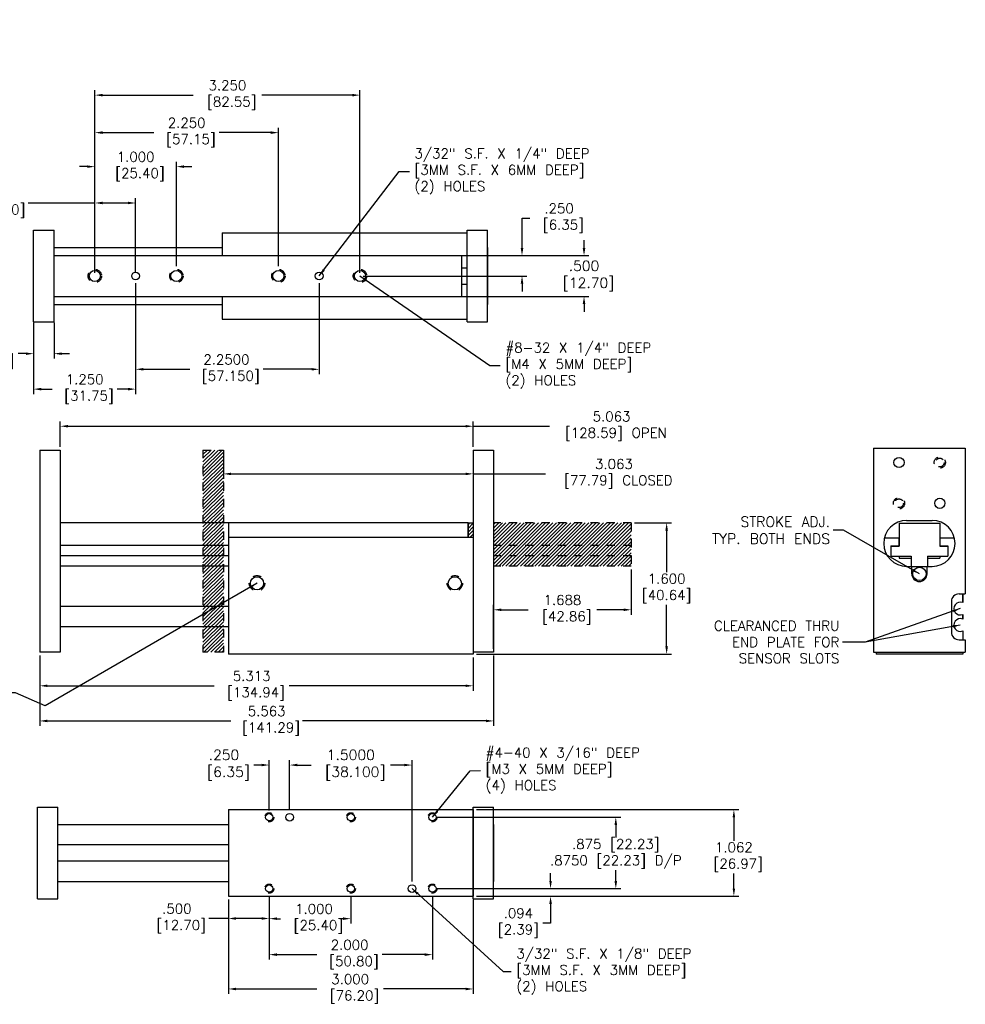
# Model space of a CAD drawing. Extents: x -3 to 49.2, y -6.5 to 12.8.
# Tile 2 of 2: x 3 to 14.6, y -6.5 to 5.6. Entities that reach past the tile are written whole.
import ezdxf

# ---------------------------------------------------------------- set-up
doc = ezdxf.new("R2010")
doc.units = 0
doc.header["$MEASUREMENT"] = 0
doc.linetypes.add('DASHED', pattern=[0.75, 0.5, -0.25])
doc.linetypes.add('DASHEDX2', pattern=[1.5, 1, -0.5])
doc.layers.get('0').update_dxf_attribs({"linetype": 'CONTINUOUS'})
doc.layers.get('DEFPOINTS').update_dxf_attribs({"linetype": 'CONTINUOUS'})
doc.styles.get("Standard").update_dxf_attribs({"font": 'txt.shx', "height": 0.12})
doc.dimstyles.new('BRITISH__M_', dxfattribs={"dimtxt": 0.125, "dimasz": 0.094, "dimexe": 0.06, "dimexo": 0.04, "dimgap": 0.04, "dimtad": 0, "dimtih": 1, "dimtoh": 1, "dimdec": 3, "dimzin": 4, "dimtxsty": 'STANDARD', "dimcen": 0.09, "dimazin": 3, "dimtfac": 1, "dimtdec": 3, "dimtofl": 0, "dimtmove": 0, "dimatfit": 3, "dimtolj": 1, "dimtzin": 4})
doc.dimstyles.get("Standard").update_dxf_attribs({"dimtxt": 0.125, "dimasz": 0.094, "dimexe": 0.094, "dimexo": 0.0625, "dimgap": 0.0625, "dimtad": 0, "dimtih": 1, "dimtoh": 1, "dimdec": 3, "dimzin": 4, "dimtxsty": 'STANDARD', "dimcen": 0.09, "dimazin": 3, "dimtfac": 1, "dimtdec": 4, "dimtofl": 0, "dimtmove": 0, "dimatfit": 3, "dimtolj": 1, "dimtzin": 4})

# ---------------------------------------------------------------- blocks, each defined once
blk = doc.blocks.new('*D1')
at = {"color": 0, "linetype": 'BYBLOCK'}
for p, q in [((4.504, 2.803), (4.504, 1.443)), ((3.254, 2.319), (3.254, 1.443)), ((3.348, 1.503), (3.479, 1.503)), ((4.41, 1.503), (4.279, 1.503))]:
    blk.add_line(p, q, dxfattribs=at)
for points in [[(3.348, 1.519), (3.348, 1.487), (3.254, 1.503)], [(4.41, 1.519), (4.41, 1.487), (4.504, 1.503)]]:
    blk.add_solid(points, dxfattribs=at)
at = {"layer": 'DEFPOINTS', "color": 0, "linetype": 'BYBLOCK'}
for p in [(4.504, 2.843), (3.254, 2.359), (3.254, 1.503)]:
    blk.add_point(p, dxfattribs=at)
at = {"color": 0, "linetype": 'BYBLOCK', "insert": (3.879, 1.503), "char_height": 0.12, "attachment_point": 5}
blk.add_mtext('\\A1;1.250\\P [31.75]', dxfattribs=at)
blk = doc.blocks.new('*D2')
at = {"color": 0, "linetype": 'BYBLOCK'}
for p, q in [((4.504, 2.803), (4.504, 1.686)), ((6.754, 2.803), (6.754, 1.686)), ((4.598, 1.746), (5.167, 1.746)), ((6.66, 1.746), (6.067, 1.746))]:
    blk.add_line(p, q, dxfattribs=at)
for points in [[(4.598, 1.762), (4.598, 1.731), (4.504, 1.746)], [(6.66, 1.762), (6.66, 1.731), (6.754, 1.746)]]:
    blk.add_solid(points, dxfattribs=at)
at = {"layer": 'DEFPOINTS', "color": 0, "linetype": 'BYBLOCK'}
for p in [(4.504, 2.843), (6.754, 2.843), (6.754, 1.746)]:
    blk.add_point(p, dxfattribs=at)
at = {"color": 0, "linetype": 'BYBLOCK', "insert": (5.617, 1.746), "char_height": 0.12, "attachment_point": 5}
blk.add_mtext('\\A1;2.2500\\P [57.150]', dxfattribs=at)
blk = doc.blocks.new('*D3')
at = {"color": 0, "linetype": 'BYBLOCK'}
for p, q in [((4.004, 3.554), (3.186, 3.554)), ((4.004, 2.699), (4.004, 3.614)), ((4.41, 3.554), (4.098, 3.554)), ((4.504, 2.699), (4.504, 3.614))]:
    blk.add_line(p, q, dxfattribs=at)
for points in [[(4.098, 3.57), (4.098, 3.539), (4.004, 3.554)], [(4.41, 3.57), (4.41, 3.539), (4.504, 3.554)]]:
    blk.add_solid(points, dxfattribs=at)
at = {"layer": 'DEFPOINTS', "color": 0, "linetype": 'BYBLOCK'}
for p in [(4.004, 3.554), (4.004, 2.659), (4.504, 2.659)]:
    blk.add_point(p, dxfattribs=at)
at = {"color": 0, "linetype": 'BYBLOCK', "insert": (2.796, 3.554), "char_height": 0.12, "attachment_point": 5}
blk.add_mtext('\\A1;.500\\P [12.70]', dxfattribs=at)
blk = doc.blocks.new('*D4')
at = {"color": 0, "linetype": 'BYBLOCK'}
for p, q in [((3.91, 4), (3.816, 4)), ((4.004, 2.781), (4.004, 4.06)), ((5.004, 2.781), (5.004, 4.06)), ((5.098, 4), (5.192, 4))]:
    blk.add_line(p, q, dxfattribs=at)
for points in [[(3.91, 4.016), (3.91, 3.984), (4.004, 4)], [(5.098, 4.016), (5.098, 3.984), (5.004, 4)]]:
    blk.add_solid(points, dxfattribs=at)
at = {"layer": 'DEFPOINTS', "color": 0, "linetype": 'BYBLOCK'}
for p in [(4.004, 4), (4.004, 2.741), (5.004, 2.741)]:
    blk.add_point(p, dxfattribs=at)
at = {"color": 0, "linetype": 'BYBLOCK', "insert": (4.504, 4), "char_height": 0.12, "attachment_point": 5}
blk.add_mtext('\\A1;1.000\\P [25.40]', dxfattribs=at)
blk = doc.blocks.new('*D5')
at = {"color": 0, "linetype": 'BYBLOCK'}
for p, q in [((4.004, 2.781), (4.004, 4.477)), ((6.254, 2.781), (6.254, 4.477)), ((4.098, 4.417), (4.729, 4.417)), ((6.16, 4.417), (5.529, 4.417))]:
    blk.add_line(p, q, dxfattribs=at)
for points in [[(4.098, 4.433), (4.098, 4.401), (4.004, 4.417)], [(6.16, 4.433), (6.16, 4.401), (6.254, 4.417)]]:
    blk.add_solid(points, dxfattribs=at)
at = {"layer": 'DEFPOINTS', "color": 0, "linetype": 'BYBLOCK'}
for p in [(4.004, 4.417), (4.004, 2.741), (6.254, 2.741)]:
    blk.add_point(p, dxfattribs=at)
at = {"color": 0, "linetype": 'BYBLOCK', "insert": (5.129, 4.417), "char_height": 0.12, "attachment_point": 5}
blk.add_mtext('\\A1;2.250\\P [57.15]', dxfattribs=at)
blk = doc.blocks.new('*D6')
at = {"color": 0, "linetype": 'BYBLOCK'}
for p, q in [((4.004, 2.699), (4.004, 4.937)), ((4.098, 4.877), (5.209, 4.877)), ((7.16, 4.877), (6.049, 4.877)), ((7.254, 2.699), (7.254, 4.937))]:
    blk.add_line(p, q, dxfattribs=at)
for points in [[(4.098, 4.892), (4.098, 4.861), (4.004, 4.877)], [(7.16, 4.892), (7.16, 4.861), (7.254, 4.877)]]:
    blk.add_solid(points, dxfattribs=at)
at = {"layer": 'DEFPOINTS', "color": 0, "linetype": 'BYBLOCK'}
for p in [(4.004, 4.877), (4.004, 2.659), (7.254, 2.659)]:
    blk.add_point(p, dxfattribs=at)
at = {"color": 0, "linetype": 'BYBLOCK', "insert": (5.629, 4.877), "char_height": 0.12, "attachment_point": 5}
blk.add_mtext('\\A1;3.250\\P [82.55]', dxfattribs=at)
blk = doc.blocks.new('*D7')
at = {"color": 0, "linetype": 'CONTINUOUS'}
for p, q in [((3.254, 2.319), (3.254, 1.877)), ((3.504, 2.319), (3.504, 1.877)), ((3.16, 1.938), (3.066, 1.938)), ((3.598, 1.938), (3.692, 1.938))]:
    blk.add_line(p, q, dxfattribs=at)
for points in [[(3.16, 1.953), (3.16, 1.922), (3.254, 1.938)], [(3.598, 1.953), (3.598, 1.922), (3.504, 1.938)]]:
    blk.add_solid(points, dxfattribs=at)
at = {"layer": 'DEFPOINTS', "color": 0, "linetype": 'CONTINUOUS'}
for p in [(3.254, 2.359), (3.504, 2.359), (3.254, 1.938)]:
    blk.add_point(p, dxfattribs=at)
at = {"color": 0, "linetype": 'CONTINUOUS', "insert": (2.698, 1.938), "char_height": 0.125, "attachment_point": 5}
blk.add_mtext('\\A1;.250\\P [6.35]', dxfattribs=at)
blk = doc.blocks.new('*D8')
at = {"color": 0, "linetype": 'BYBLOCK'}
for p, q in [((3.254, -2.202), (3.254, -2.635)), ((8.566, -2.226), (8.566, -2.635)), ((3.348, -2.575), (5.391, -2.575)), ((8.472, -2.575), (6.311, -2.575))]:
    blk.add_line(p, q, dxfattribs=at)
for points in [[(3.348, -2.559), (3.348, -2.59), (3.254, -2.575)], [(8.472, -2.559), (8.472, -2.59), (8.566, -2.575)]]:
    blk.add_solid(points, dxfattribs=at)
at = {"layer": 'DEFPOINTS', "color": 0, "linetype": 'BYBLOCK'}
for p in [(3.254, -2.162), (8.566, -2.186), (8.566, -2.575)]:
    blk.add_point(p, dxfattribs=at)
at = {"color": 0, "linetype": 'BYBLOCK', "insert": (5.851, -2.575), "char_height": 0.12, "attachment_point": 5}
blk.add_mtext('\\A1;5.313\\P [134.94]', dxfattribs=at)
blk = doc.blocks.new('*D9')
at = {"color": 0, "linetype": 'CONTINUOUS'}
for p, q in [((6.066, -5.4), (6.066, -4.784)), ((6.316, -5.397), (6.316, -4.784)), ((5.972, -4.844), (5.878, -4.844)), ((6.41, -4.844), (6.504, -4.844))]:
    blk.add_line(p, q, dxfattribs=at)
for points in [[(5.972, -4.828), (5.972, -4.859), (6.066, -4.844)], [(6.41, -4.828), (6.41, -4.859), (6.316, -4.844)]]:
    blk.add_solid(points, dxfattribs=at)
at = {"layer": 'DEFPOINTS', "color": 0, "linetype": 'CONTINUOUS'}
for p in [(6.066, -4.844), (6.066, -5.44), (6.316, -5.437)]:
    blk.add_point(p, dxfattribs=at)
at = {"color": 0, "linetype": 'CONTINUOUS', "insert": (5.511, -4.844), "char_height": 0.125, "attachment_point": 5}
blk.add_mtext('\\A1;.250\\P [6.35]', dxfattribs=at)
blk = doc.blocks.new('*D10')
at = {"color": 0, "linetype": 'CONTINUOUS'}
for p, q in [((6.316, -5.397), (6.316, -4.784)), ((7.816, -6.272), (7.816, -4.784)), ((6.41, -4.844), (6.58, -4.844)), ((7.722, -4.844), (7.552, -4.844))]:
    blk.add_line(p, q, dxfattribs=at)
for points in [[(6.41, -4.828), (6.41, -4.859), (6.316, -4.844)], [(7.722, -4.828), (7.722, -4.859), (7.816, -4.844)]]:
    blk.add_solid(points, dxfattribs=at)
at = {"layer": 'DEFPOINTS', "color": 0, "linetype": 'CONTINUOUS'}
for p in [(7.816, -4.844), (6.316, -5.437), (7.816, -6.312)]:
    blk.add_point(p, dxfattribs=at)
at = {"color": 0, "linetype": 'CONTINUOUS', "insert": (7.066, -4.844), "char_height": 0.125, "attachment_point": 5}
blk.add_mtext('\\A1;1.5000\\P [38.100]', dxfattribs=at)
blk = doc.blocks.new('*D11')
at = {"color": 0, "linetype": 'BYBLOCK'}
for p, q in [((6.066, -6.455), (6.066, -6.788)), ((7.066, -6.455), (7.066, -6.788)), ((6.16, -6.728), (6.205, -6.728)), ((6.972, -6.728), (6.932, -6.728))]:
    blk.add_line(p, q, dxfattribs=at)
for points in [[(6.16, -6.712), (6.16, -6.743), (6.066, -6.728)], [(6.972, -6.712), (6.972, -6.743), (7.066, -6.728)]]:
    blk.add_solid(points, dxfattribs=at)
at = {"layer": 'DEFPOINTS', "color": 0, "linetype": 'BYBLOCK'}
for p in [(6.066, -6.415), (7.066, -6.415), (7.066, -6.728)]:
    blk.add_point(p, dxfattribs=at)
at = {"color": 0, "linetype": 'BYBLOCK', "insert": (6.615, -6.728), "char_height": 0.12, "attachment_point": 5}
blk.add_mtext('\\A1;1.000\\P [25.40]', dxfattribs=at)
blk = doc.blocks.new('*D12')
at = {"color": 0, "linetype": 'BYBLOCK'}
for p, q in [((6.066, -6.455), (6.066, -7.229)), ((8.066, -6.455), (8.066, -7.229)), ((6.16, -7.169), (6.651, -7.169)), ((7.972, -7.169), (7.451, -7.169))]:
    blk.add_line(p, q, dxfattribs=at)
for points in [[(6.16, -7.153), (6.16, -7.185), (6.066, -7.169)], [(7.972, -7.153), (7.972, -7.185), (8.066, -7.169)]]:
    blk.add_solid(points, dxfattribs=at)
at = {"layer": 'DEFPOINTS', "color": 0, "linetype": 'BYBLOCK'}
for p in [(6.066, -6.415), (8.066, -6.415), (8.066, -7.169)]:
    blk.add_point(p, dxfattribs=at)
at = {"color": 0, "linetype": 'BYBLOCK', "insert": (7.051, -7.169), "char_height": 0.12, "attachment_point": 5}
blk.add_mtext('\\A1;2.000\\P [50.80]', dxfattribs=at)
blk = doc.blocks.new('*D13')
at = {"color": 0, "linetype": 'BYBLOCK'}
for p, q in [((5.566, -6.493), (5.566, -6.786)), ((6.066, -6.455), (6.066, -6.786)), ((5.566, -6.726), (5.324, -6.726)), ((5.972, -6.726), (5.66, -6.726))]:
    blk.add_line(p, q, dxfattribs=at)
for points in [[(5.66, -6.71), (5.66, -6.742), (5.566, -6.726)], [(5.972, -6.71), (5.972, -6.742), (6.066, -6.726)]]:
    blk.add_solid(points, dxfattribs=at)
at = {"layer": 'DEFPOINTS', "color": 0, "linetype": 'BYBLOCK'}
for p in [(5.566, -6.453), (6.066, -6.415), (5.566, -6.726)]:
    blk.add_point(p, dxfattribs=at)
at = {"color": 0, "linetype": 'BYBLOCK', "insert": (4.934, -6.726), "char_height": 0.12, "attachment_point": 5}
blk.add_mtext('\\A1;.500\\P [12.70]', dxfattribs=at)
blk = doc.blocks.new('*D14')
at = {"color": 0, "linetype": 'BYBLOCK'}
for p, q in [((5.566, -6.493), (5.566, -7.65)), ((8.566, -6.493), (8.566, -7.65)), ((5.66, -7.59), (6.648, -7.59)), ((8.472, -7.59), (7.468, -7.59))]:
    blk.add_line(p, q, dxfattribs=at)
for points in [[(5.66, -7.574), (5.66, -7.606), (5.566, -7.59)], [(8.472, -7.574), (8.472, -7.606), (8.566, -7.59)]]:
    blk.add_solid(points, dxfattribs=at)
at = {"layer": 'DEFPOINTS', "color": 0, "linetype": 'BYBLOCK'}
for p in [(5.566, -6.453), (8.566, -6.453), (8.566, -7.59)]:
    blk.add_point(p, dxfattribs=at)
at = {"color": 0, "linetype": 'BYBLOCK', "insert": (7.058, -7.59), "char_height": 0.12, "attachment_point": 5}
blk.add_mtext('\\A1;3.000\\P [76.20]', dxfattribs=at)
blk = doc.blocks.new('*D15')
at = {"color": 0, "linetype": 'BYBLOCK'}
for p, q in [((9.514, -4.968), (9.514, -4.874)), ((8.162, -5.062), (9.574, -5.062)), ((8.606, -5.155), (9.574, -5.155)), ((9.514, -5.249), (9.514, -5.484)), ((9.514, -5.484), (9.42, -5.484))]:
    blk.add_line(p, q, dxfattribs=at)
for points in [[(9.499, -4.968), (9.53, -4.968), (9.514, -5.062)], [(9.499, -5.249), (9.53, -5.249), (9.514, -5.155)]]:
    blk.add_solid(points, dxfattribs=at)
at = {"layer": 'DEFPOINTS', "color": 0, "linetype": 'BYBLOCK'}
for p in [(8.122, -5.062), (8.566, -5.155), (9.514, -5.155)]:
    blk.add_point(p, dxfattribs=at)
at = {"color": 0, "linetype": 'BYBLOCK', "insert": (9.12, -5.484), "char_height": 0.12, "attachment_point": 5}
blk.add_mtext('\\A1;.094\\P[2.39]', dxfattribs=at)
blk = doc.blocks.new('*D16')
at = {"color": 0, "linetype": 'BYBLOCK'}
for p, q in [((9.24, 3.367), (9.24, 3.732)), ((9.24, 3.732), (9.334, 3.732)), ((8.544, 3.273), (9.3, 3.273)), ((7.294, 3.023), (9.3, 3.023)), ((9.24, 2.929), (9.24, 2.835))]:
    blk.add_line(p, q, dxfattribs=at)
for points in [[(9.224, 3.367), (9.256, 3.367), (9.24, 3.273)], [(9.224, 2.929), (9.256, 2.929), (9.24, 3.023)]]:
    blk.add_solid(points, dxfattribs=at)
at = {"layer": 'DEFPOINTS', "color": 0, "linetype": 'BYBLOCK'}
for p in [(8.504, 3.273), (9.24, 3.273), (7.254, 3.023)]:
    blk.add_point(p, dxfattribs=at)
at = {"color": 0, "linetype": 'BYBLOCK', "insert": (9.694, 3.732), "char_height": 0.12, "attachment_point": 5}
blk.add_mtext('\\A1;.250\\P [6.35]', dxfattribs=at)
blk = doc.blocks.new('*D17')
at = {"color": 0, "linetype": 'CONTINUOUS'}
for p, q in [((10, 3.234), (10, 3.328)), ((8.544, 3.14), (10.06, 3.14)), ((8.544, 2.64), (10.06, 2.64)), ((10, 2.546), (10, 2.452))]:
    blk.add_line(p, q, dxfattribs=at)
for points in [[(9.984, 3.234), (10.016, 3.234), (10, 3.14)], [(9.984, 2.546), (10.016, 2.546), (10, 2.64)]]:
    blk.add_solid(points, dxfattribs=at)
at = {"layer": 'DEFPOINTS', "color": 0, "linetype": 'CONTINUOUS'}
for p in [(8.504, 3.14), (8.504, 2.64), (10, 2.64)]:
    blk.add_point(p, dxfattribs=at)
at = {"color": 0, "linetype": 'CONTINUOUS', "insert": (10, 2.89), "char_height": 0.125, "attachment_point": 5}
blk.add_mtext('\\A1;.500\\P [12.70]', dxfattribs=at)
blk = doc.blocks.new('*D18')
at = {"color": 0, "linetype": 'BYBLOCK'}
for p, q in [((8.106, -4.187), (10.374, -4.187)), ((10.314, -4.281), (10.314, -4.436)), ((10.314, -4.968), (10.314, -4.836)), ((8.106, -5.062), (10.374, -5.062))]:
    blk.add_line(p, q, dxfattribs=at)
for points in [[(10.298, -4.281), (10.33, -4.281), (10.314, -4.187)], [(10.298, -4.968), (10.33, -4.968), (10.314, -5.062)]]:
    blk.add_solid(points, dxfattribs=at)
at = {"layer": 'DEFPOINTS', "color": 0, "linetype": 'BYBLOCK'}
for p in [(8.066, -4.187), (8.066, -5.062), (10.314, -5.062)]:
    blk.add_point(p, dxfattribs=at)
at = {"color": 0, "linetype": 'BYBLOCK', "insert": (10.314, -4.636), "char_height": 0.12, "attachment_point": 5}
blk.add_mtext('\\A1;.875 [22.23]\\P.8750 [22.23] D/P', dxfattribs=at)
blk = doc.blocks.new('*D19')
at = {"color": 0, "linetype": 'BYBLOCK'}
for p, q in [((8.606, -4.093), (11.821, -4.093)), ((11.761, -4.187), (11.761, -4.476)), ((11.761, -5.061), (11.761, -4.876)), ((8.606, -5.155), (11.821, -5.155))]:
    blk.add_line(p, q, dxfattribs=at)
for points in [[(11.746, -4.187), (11.777, -4.187), (11.761, -4.093)], [(11.746, -5.061), (11.777, -5.061), (11.761, -5.155)]]:
    blk.add_solid(points, dxfattribs=at)
at = {"layer": 'DEFPOINTS', "color": 0, "linetype": 'BYBLOCK'}
for p in [(8.566, -4.093), (8.566, -5.155), (11.761, -5.155)]:
    blk.add_point(p, dxfattribs=at)
at = {"color": 0, "linetype": 'BYBLOCK', "insert": (11.761, -4.676), "char_height": 0.12, "attachment_point": 5}
blk.add_mtext('\\A1;1.062\\P [26.97]', dxfattribs=at)
blk = doc.blocks.new('*D93')
at = {"color": 0, "linetype": 'BYBLOCK'}
for p, q in [((3.254, -2.202), (3.254, -3.066)), ((8.816, -2.202), (8.816, -3.066)), ((3.348, -3.006), (5.595, -3.006)), ((8.722, -3.006), (6.475, -3.006))]:
    blk.add_line(p, q, dxfattribs=at)
for points in [[(3.348, -2.99), (3.348, -3.022), (3.254, -3.006)], [(8.722, -2.99), (8.722, -3.022), (8.816, -3.006)]]:
    blk.add_solid(points, dxfattribs=at)
at = {"layer": 'DEFPOINTS', "color": 0, "linetype": 'BYBLOCK'}
for p in [(3.254, -2.162), (8.816, -2.162), (8.816, -3.006)]:
    blk.add_point(p, dxfattribs=at)
at = {"color": 0, "linetype": 'BYBLOCK', "insert": (6.035, -3.006), "char_height": 0.12, "attachment_point": 5}
blk.add_mtext('\\A1;5.563\\P [141.29]', dxfattribs=at)
blk = doc.blocks.new('*D94')
at = {"color": 0, "linetype": 'BYBLOCK'}
for p, q in [((10.504, -1.149), (10.504, -1.703)), ((8.816, -2.122), (8.816, -1.583)), ((8.91, -1.643), (9.24, -1.643)), ((10.41, -1.643), (10.08, -1.643))]:
    blk.add_line(p, q, dxfattribs=at)
for points in [[(8.91, -1.627), (8.91, -1.658), (8.816, -1.643)], [(10.41, -1.627), (10.41, -1.658), (10.504, -1.643)]]:
    blk.add_solid(points, dxfattribs=at)
at = {"layer": 'DEFPOINTS', "color": 0, "linetype": 'BYBLOCK'}
for p in [(10.504, -1.109), (8.816, -1.643), (8.816, -2.162)]:
    blk.add_point(p, dxfattribs=at)
at = {"color": 0, "linetype": 'BYBLOCK', "insert": (9.66, -1.643), "char_height": 0.12, "attachment_point": 5}
blk.add_mtext('\\A1;1.688\\P [42.86]', dxfattribs=at)
blk = doc.blocks.new('*D95')
at = {"color": 0, "linetype": 'BYBLOCK'}
for p, q in [((10.544, -0.578), (10.997, -0.578)), ((10.937, -0.672), (10.937, -1.182)), ((10.937, -2.092), (10.937, -1.582)), ((8.606, -2.186), (10.997, -2.186))]:
    blk.add_line(p, q, dxfattribs=at)
for points in [[(10.921, -0.672), (10.953, -0.672), (10.937, -0.578)], [(10.921, -2.092), (10.953, -2.092), (10.937, -2.186)]]:
    blk.add_solid(points, dxfattribs=at)
at = {"layer": 'DEFPOINTS', "color": 0, "linetype": 'BYBLOCK'}
for p in [(10.504, -0.578), (8.566, -2.186), (10.937, -2.186)]:
    blk.add_point(p, dxfattribs=at)
at = {"color": 0, "linetype": 'BYBLOCK', "insert": (10.937, -1.382), "char_height": 0.12, "attachment_point": 5}
blk.add_mtext('\\A1;1.600\\P[40.64]', dxfattribs=at)
blk = doc.blocks.new('*D96')
at = {"color": 0, "linetype": 'BYBLOCK'}
for p, q in [((5.504, 0.277), (5.504, -0.036)), ((8.566, 0.277), (8.566, -0.036)), ((5.598, 0.024), (8.472, 0.024)), ((8.566, 0.024), (9.451, 0.024))]:
    blk.add_line(p, q, dxfattribs=at)
for points in [[(5.598, 0.039), (5.598, 0.008), (5.504, 0.024)], [(8.472, 0.039), (8.472, 0.008), (8.566, 0.024)]]:
    blk.add_solid(points, dxfattribs=at)
at = {"layer": 'DEFPOINTS', "color": 0, "linetype": 'BYBLOCK'}
for p in [(5.504, 0.317), (8.566, 0.317), (8.566, 0.024)]:
    blk.add_point(p, dxfattribs=at)
at = {"color": 0, "linetype": 'BYBLOCK', "insert": (10.291, 0.024), "char_height": 0.12, "attachment_point": 5}
blk.add_mtext('\\A1;3.063\\P [77.79] CLOSED', dxfattribs=at)
blk = doc.blocks.new('*D97')
at = {"color": 0, "linetype": 'BYBLOCK'}
for p, q in [((3.504, 0.357), (3.504, 0.668)), ((3.598, 0.608), (8.472, 0.608)), ((8.566, 0.357), (8.566, 0.668)), ((8.566, 0.608), (9.502, 0.608))]:
    blk.add_line(p, q, dxfattribs=at)
for points in [[(3.598, 0.624), (3.598, 0.593), (3.504, 0.608)], [(8.472, 0.624), (8.472, 0.593), (8.566, 0.608)]]:
    blk.add_solid(points, dxfattribs=at)
at = {"layer": 'DEFPOINTS', "color": 0, "linetype": 'BYBLOCK'}
for p in [(8.566, 0.608), (3.504, 0.317), (8.566, 0.317)]:
    blk.add_point(p, dxfattribs=at)
at = {"color": 0, "linetype": 'BYBLOCK', "insert": (10.262, 0.608), "char_height": 0.12, "attachment_point": 5}
blk.add_mtext('\\A1;5.063\\P [128.59] OPEN', dxfattribs=at)

msp = doc.modelspace()

# ---------------------------------------------------------------- hatches: boundary and pattern name
at = {"linetype": 'CONTINUOUS'}
h = msp.add_hatch(dxfattribs=at)
h.set_pattern_fill('ANSI31', color=256, scale=0.25, style=0)
h.paths.add_polyline_path([(5.50356, 0.3166), (5.25356, 0.3166), (5.25356, -0.5779), (5.50356, -0.5779)])
h.paths.add_polyline_path([(5.50356, -0.5779), (5.25356, -0.5779), (5.25356, -0.8559), (5.50356, -0.8559)])
h.paths.add_polyline_path([(5.50356, -0.8559), (5.25356, -0.8559), (5.25356, -0.9809), (5.50356, -0.9809)])
h.paths.add_polyline_path([(5.50356, -0.9809), (5.25356, -0.9809), (5.25356, -1.10915), (5.50356, -1.10915)])
h.paths.add_polyline_path([(5.50356, -1.10915), (5.25356, -1.10915), (5.25356, -1.60153), (5.50356, -1.60153)])
h.paths.add_polyline_path([(5.50356, -1.60153), (5.25356, -1.60153), (5.25356, -1.85153), (5.50356, -1.85153)])
h.paths.add_polyline_path([(5.50356, -1.85153), (5.25356, -1.85153), (5.25356, -2.1619), (5.50356, -2.1619)])
h.paths.add_polyline_path([(10.50356, -0.5779), (8.81606, -0.5779), (8.81606, -0.8559), (10.50356, -0.8559)])
h.paths.add_polyline_path([(10.50356, -0.8559), (8.81606, -0.8559), (8.81606, -0.9809), (10.50356, -0.9809)])
h.paths.add_polyline_path([(10.50356, -0.9809), (8.81606, -0.9809), (8.81606, -1.10915), (10.50356, -1.10915)])
h.paths.add_polyline_path([(8.56606, -0.5779), (8.50356, -0.5779), (8.50356, -0.7559), (8.56606, -0.7559)])

# ---------------------------------------------------------------- linework, layer by layer
for p, q in [((3.17802, 1.88838), (3.17802, 3.01288)), ((3.17802, 3.01288), (3.42802, 3.01288)), ((3.42802, 1.88838), (3.42802, 3.01288)), ((5.49052, 2.98163), (8.49052, 2.98163)), ((5.49052, 2.98163), (5.49052, 2.70063)), ((5.49052, 2.98163), (5.49052, 2.70063)), ((8.49052, 1.88838), (8.49052, 3.01288)), ((8.49052, 3.01288), (8.74052, 3.01288)), ((8.74052, 1.88838), (8.74052, 3.01288)), ((3.42802, 2.80063), (5.49052, 2.80063)), ((8.74052, 2.80063), (8.74052, 2.10063)), ((3.42802, 2.70063), (8.49052, 2.70063)), ((3.42802, 2.20063), (8.49052, 2.20063)), ((5.49052, 2.20063), (5.49052, 1.91963)), ((5.49052, 2.20063), (5.49052, 1.91963)), ((3.42802, 2.10063), (5.49052, 2.10063)), ((3.17802, 1.88838), (3.42802, 1.88838)), ((5.49052, 1.91963), (8.49052, 1.91963)), ((8.49052, 1.88838), (8.74052, 1.88838)), ((3.25356, 0.3166), (3.25356, -2.1619)), ((3.25356, 0.3166), (3.50356, 0.3166)), ((3.50356, 0.3166), (3.50356, -2.1619)), ((8.56606, 0.3166), (8.56606, -2.1619)), ((8.56606, 0.3166), (8.81606, 0.3166)), ((8.81606, 0.3166), (8.81606, -2.1619)), ((13.47272, 0.3381), (13.47272, -2.1619)), ((13.47272, 0.3381), (14.59772, 0.3381)), ((14.59772, 0.3381), (14.59772, -1.4474)), ((8.50356, -0.5779), (3.50356, -0.5779)), ((5.56606, -0.5779), (5.56606, -2.1859)), ((8.50356, -0.5779), (8.50356, -0.7559)), ((8.50356, -0.7559), (8.50356, -0.5779)), ((13.78522, -0.5809), (14.28522, -0.5809)), ((13.78522, -0.5809), (13.78522, -0.8609)), ((13.87877, -0.54765), (14.19172, -0.54765)), ((14.28522, -0.5809), (14.28522, -0.8609)), ((5.56606, -0.7559), (5.56606, -2.1859)), ((8.56606, -0.7559), (5.56606, -0.7559)), ((8.56606, -0.7774), (8.56606, -2.1859)), ((13.60637, -0.7589), (13.78422, -0.7589)), ((13.78422, -0.7589), (13.78422, -0.8589)), ((14.28622, -0.7589), (14.46412, -0.7589)), ((14.28622, -0.7589), (14.28622, -0.8589)), ((5.56606, -0.8559), (3.50356, -0.8559)), ((13.68522, -0.8589), (13.68522, -0.9839)), ((13.68522, -0.8589), (13.78422, -0.8589)), ((13.68522, -0.8609), (13.78522, -0.8609)), ((14.28522, -0.8609), (14.38522, -0.8609)), ((14.28622, -0.8589), (14.38522, -0.8589)), ((14.38522, -0.8589), (14.38522, -0.9839)), ((14.38522, -0.8609), (14.38522, -0.9839)), ((5.56606, -0.9809), (3.50356, -0.9809)), ((13.68522, -0.9839), (13.78522, -0.9839)), ((13.68522, -0.9839), (13.93622, -0.9839)), ((13.78522, -0.9839), (13.78522, -1.0089)), ((13.78522, -1.0089), (13.93522, -1.0089)), ((13.93522, -0.9839), (13.93522, -1.11015)), ((14.13422, -0.9839), (14.38522, -0.9839)), ((14.13522, -0.9839), (14.13522, -1.11015)), ((14.13522, -1.0089), (14.28522, -1.0089)), ((14.28522, -0.9839), (14.28522, -1.0089)), ((14.28522, -0.9839), (14.38522, -0.9839)), ((5.56606, -1.10915), (3.50356, -1.10915)), ((13.87877, -1.11015), (13.94147, -1.11015)), ((13.94147, -1.2024), (13.94147, -1.11015)), ((13.94147, -1.1109), (14.12897, -1.1109)), ((14.12897, -1.11015), (14.19172, -1.11015)), ((14.12897, -1.2024), (14.12897, -1.11015)), ((14.52122, -1.4474), (14.59772, -1.4474)), ((14.56622, -1.55509), (14.56622, -1.4474)), ((14.56622, -1.4474), (14.56622, -1.55509)), ((14.42722, -1.5414), (14.42722, -1.9164)), ((14.56622, -1.70071), (14.56622, -1.75709)), ((14.56622, -1.75709), (14.56622, -1.70071)), ((14.56622, -1.70071), (14.56622, -1.75709)), ((14.56622, -1.90271), (14.56622, -2.0104)), ((14.52122, -2.0104), (14.59772, -2.0104)), ((14.59772, -2.0104), (14.59772, -2.1619)), ((3.50356, -2.1619), (3.25356, -2.1619)), ((8.81606, -2.1619), (8.56606, -2.1619)), ((13.47272, -2.1619), (14.59772, -2.1619)), ((13.47272, -2.1619), (14.59772, -2.1619)), ((13.50402, -2.1619), (13.50402, -2.1859)), ((14.56642, -2.1619), (14.56642, -2.1859)), ((8.56606, -2.1859), (5.56606, -2.1859)), ((14.56642, -2.1859), (13.50402, -2.1859)), ((3.22587, -5.1867), (3.22587, -4.0622)), ((3.22587, -4.0622), (3.47587, -4.0622)), ((3.47587, -5.1867), (3.47587, -4.0622)), ((5.56606, -4.09345), (5.56606, -5.15545)), ((5.56606, -4.09345), (8.56606, -4.09345)), ((5.56606, -4.09345), (5.56606, -5.15545)), ((8.56606, -5.1867), (8.56606, -4.0622)), ((8.56606, -4.0622), (8.81606, -4.0622)), ((8.56606, -4.09345), (8.56606, -5.15545)), ((8.56606, -4.09345), (8.56606, -5.15545)), ((8.56606, -4.09345), (8.56606, -5.15545)), ((8.81606, -5.1867), (8.81606, -4.0622)), ((3.47587, -4.27445), (5.56606, -4.27445)), ((8.81606, -4.27445), (8.81606, -4.97445)), ((3.47587, -4.97445), (5.56606, -4.97445)), ((3.22587, -5.1867), (3.47587, -5.1867)), ((5.56606, -5.15545), (8.56606, -5.15545)), ((8.56606, -5.1867), (8.81606, -5.1867))]:
    msp.add_line(p, q)
for p, q in [((8.42802, 2.98163), (8.42802, 2.98188)), ((8.42802, 2.20063), (8.42802, 2.70063)), ((8.42802, 2.55063), (8.49052, 2.55063)), ((8.42802, 2.35063), (8.49052, 2.35063)), ((8.50356, -0.7559), (8.50356, -0.5779)), ((5.56606, -1.60153), (3.50356, -1.60153)), ((5.56606, -1.85153), (3.50356, -1.85153)), ((5.56606, -4.52445), (3.47587, -4.52445)), ((5.56606, -4.72445), (3.47587, -4.72445))]:
    msp.add_line(p, q, dxfattribs=at)
at = {"linetype": 'DASHED', "ltscale": 0.0935}
for p, q in [((5.25356, 0.3166), (5.25356, -2.1619)), ((5.25356, 0.3166), (5.50356, 0.3166)), ((5.50356, 0.3166), (5.50356, -2.1619)), ((8.50356, -0.5779), (8.56606, -0.5779)), ((10.50356, -0.5779), (8.81606, -0.5779)), ((10.50356, -0.5779), (10.50356, -1.10915)), ((10.50356, -0.8559), (8.81606, -0.8559)), ((10.50356, -0.9809), (8.81606, -0.9809)), ((10.50356, -1.10915), (8.81606, -1.10915)), ((5.50356, -2.1619), (5.25356, -2.1619))]:
    msp.add_line(p, q, dxfattribs=at)
at = {"linetype": 'DASHED', "ltscale": 0.125}
for centre in [(3.92802, 2.45063), (4.92802, 2.45063), (6.17802, 2.45063), (7.17802, 2.45063)]:
    msp.add_circle(centre, 0.082, dxfattribs=at)
for centre, radius in [((3.92802, 2.45063), 0.068), ((4.42802, 2.45063), 0.04725), ((4.92802, 2.45063), 0.068), ((6.17802, 2.45063), 0.068), ((6.67802, 2.45063), 0.04725), ((7.17802, 2.45063), 0.068), ((13.78522, 0.1631), 0.0625), ((14.28522, -0.3369), 0.0625), ((14.03522, -1.2024), 0.082), ((5.91606, -1.3179), 0.0805), ((8.34106, -1.3179), 0.0805), ((6.06606, -4.18695), 0.0445), ((6.31606, -4.18695), 0.04725), ((7.06606, -4.18695), 0.0445), ((8.06606, -4.18695), 0.0445), ((6.06606, -5.06195), 0.0445), ((7.06606, -5.06195), 0.0445), ((7.81606, -5.06195), 0.04725), ((8.06606, -5.06195), 0.0445)]:
    msp.add_circle(centre, radius)
at = {"linetype": 'DASHED', "ltscale": 0.156}
for centre, radius in [((14.28522, 0.1631), 0.069), ((14.28522, 0.1631), 0.05325), ((13.78522, -0.3369), 0.069), ((13.78522, -0.3369), 0.05325)]:
    msp.add_circle(centre, radius, dxfattribs=at)
at = {"linetype": 'DASHEDX2', "ltscale": 0.062}
for centre in [(5.91606, -1.3179), (8.34106, -1.3179)]:
    msp.add_circle(centre, 0.095, dxfattribs=at)
at = {"linetype": 'DASHEDX2', "ltscale": 0.031}
for centre in [(6.06606, -4.18695), (7.06606, -4.18695), (8.06606, -4.18695), (6.06606, -5.06195), (7.06606, -5.06195), (8.06606, -5.06195)]:
    msp.add_circle(centre, 0.056, dxfattribs=at)
for centre, radius, start, end in [((13.87877, -0.8289), 0.28125, 90, 270), ((14.19172, -0.8289), 0.28125, 270, 90), ((14.03522, -1.2024), 0.09375, 180, 0), ((14.52122, -1.5414), 0.094, 90, 180), ((14.53622, -1.6279), 0.07875, 67.607312, 292.392688), ((14.53622, -1.8299), 0.07875, 67.607312, 292.392688), ((14.52122, -1.9164), 0.094, 180, 270)]:
    msp.add_arc(centre, radius, start, end)

# ---------------------------------------------------------------- texts
at = {"linetype": 'CONTINUOUS', "char_height": 0.125, "attachment_point": 4}
for insert in [(10.42188, 5.59375), (10.17188, 2.76562), (11.15625, 0.26562)]:
    msp.add_mtext('{ }', dxfattribs=dict(at, insert=insert))
for s, insert, char_height, attachment_point in [('3/32" S.F. X 1/4" DEEP\\P[3MM S.F. X 6MM DEEP]\\P(2) HOLES', (7.84634, 3.73213), 0.12, 4), ('#8-32 X 1/4" DEEP\\P[M4 X 5MM DEEP]\\P(2) HOLES', (8.96108, 1.35136), 0.12, 4), ('\\A1;STROKE ADJ.\\PTYP. BOTH ENDS', (12.93936, -0.66734), 0.125, 6), ('CLEARANCED THRU\\PEND PLATE FOR\\PSENSOR SLOTS', (13.05399, -2.03907), 0.12, 6), ('#4-40 X 3/16" DEEP\\P[M3 X 5MM DEEP]\\P(4) HOLES', (8.71864, -3.61397), 0.12, 4), ('3/32" S.F. X 1/8" DEEP\\P[3MM S.F. X 3MM DEEP]\\P(2) HOLES', (9.09474, -6.07916), 0.12, 4)]:
    msp.add_mtext(s, dxfattribs=dict(insert=insert, char_height=char_height, attachment_point=attachment_point))

# ---------------------------------------------------------------- dimensions: what is measured, and where the dimension line sits
at = {"linetype": 'CONTINUOUS'}
for base, p1, p2, override, picture, middle, set_off in [((3.92802, 4.66837), (7.17802, 2.45063), (3.92802, 2.45063), {"dimpost": '\\P'}, '*D6', (5.55302, 4.66837), (-0.07554, -0.20825)), ((3.92802, 4.20879), (6.17802, 2.53263), (3.92802, 2.53263), {"dimpost": '\\P'}, '*D5', (5.05302, 4.20879), (-0.07554, -0.20825)), ((3.92802, 3.79162), (4.92802, 2.53263), (3.92802, 2.53263), {"dimpost": '\\P'}, '*D4', (4.42802, 3.79162), (-0.07554, -0.20825)), ((3.17802, 1.06324), (4.42802, 2.40338), (3.17802, 1.91938), {"dimpost": '\\P'}, '*D1', (3.80302, 1.06324), (-0.07554, -0.43975)), ((3.17802, 1.49775), (3.42802, 1.91938), (3.17802, 1.91938), {"dimpost": '\\P'}, '*D7', (2.62264, 1.49775), (-0.07554, -0.43975)), ((6.06606, -3.54657), (6.31606, -4.1397), (6.06606, -4.14245), {"dimpost": '\\P'}, '*D9', (5.51068, -3.54657), (0, 1.29718)), ((7.81606, -3.54657), (6.31606, -4.1397), (7.81606, -5.0147), {"dimdec": 4, "dimpost": '\\P', "dimtdec": 4}, '*D10', (7.06606, -3.54657), (0, 1.29718))]:
    dim = msp.add_linear_dim(base=base, p1=p1, p2=p2, dimstyle='BRITISH__M_', override=override, dxfattribs=at)
    dim.commit()
    dim.dimension.update_dxf_attribs({"geometry": picture, "text_midpoint": middle, "insert": set_off})
for base, p1, p2, override, picture, middle, set_off in [((3.92802, 3.34617), (4.42802, 2.45063), (3.92802, 2.45063), {"dimpost": '\\P'}, '*D3', (2.72014, 3.34617), (-0.07554, -0.20825)), ((6.67802, 1.30647), (4.42802, 2.40338), (6.67802, 2.40338), {"dimdec": 4, "dimpost": '\\P', "dimtdec": 4}, '*D2', (5.54154, 1.30647), (-0.07554, -0.43975)), ((5.56606, -5.42884), (6.06606, -5.11795), (5.56606, -5.15545), {"dimpost": '\\P'}, '*D13', (4.9339, -5.42884), (0, 1.29718)), ((8.56606, -6.29296), (5.56606, -5.15545), (8.56606, -5.15545), {"dimpost": '\\P'}, '*D14', (7.05815, -6.29296), (0, 1.29718)), ((7.06606, -5.43049), (6.06606, -5.11795), (7.06606, -5.11795), {"dimpost": '\\P'}, '*D11', (6.61471, -5.43049), (0, 1.29718)), ((8.06606, -5.87192), (6.06606, -5.11795), (8.06606, -5.11795), {"dimpost": '\\P'}, '*D12', (7.0513, -5.87192), (0, 1.29718))]:
    dim = msp.add_linear_dim(base=base, p1=p1, p2=p2, dimstyle='BRITISH__M_', override=override, dxfattribs=at)
    dim.commit()
    dim.dimension.update_dxf_attribs({"geometry": picture, "text_midpoint": middle, "dimtype": 160, "insert": set_off})
dim = msp.add_linear_dim(base=(9.16459, 2.70063), p1=(7.17802, 2.45063), p2=(8.42802, 2.70063), angle=90, dimstyle='BRITISH__M_', override={"dimpost": '\\P'}, dxfattribs=at)
dim.commit()
dim.dimension.update_dxf_attribs({"geometry": '*D16', "text_midpoint": (9.61859, 3.15942), "dimtype": 160, "insert": (-0.07554, -0.5725)})
dim = msp.add_linear_dim(base=(9.92446, 2.20063), p1=(8.42802, 2.70063), p2=(8.42802, 2.20063), angle=90, dimstyle='BRITISH__M_', override={"dimpost": '\\P'}, dxfattribs=at)
dim.commit()
dim.dimension.update_dxf_attribs({"geometry": '*D17', "text_midpoint": (9.92446, 2.45063), "insert": (-0.07554, -0.43975)})
for base, p1, text, picture, middle in [((8.5660581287, 0.6084294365), (3.5035581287, 0.3165981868), '<> OPEN', '*D97', (10.2615463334, 0.6084294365)), ((8.5660581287, 0.0235601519), (5.5035581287, 0.3165981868), '<> CLOSED', '*D96', (10.2908094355, 0.0235601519))]:
    dim = msp.add_linear_dim(base=base, p1=p1, p2=(8.5660581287, 0.3165981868), text=text, dimstyle='BRITISH__M_', override={"dimpost": '\\P'}, dxfattribs=at)
    dim.commit()
    dim.dimension.update_dxf_attribs({"geometry": picture, "text_midpoint": middle, "dimtype": 160})
dim = msp.add_linear_dim(base=(10.93698, -2.1859), p1=(10.50356, -0.5779), p2=(8.56606, -2.1859), angle=90, text='1.600\\P[40.64]', dimstyle='BRITISH__M_', override={"dimpost": '\\P'}, dxfattribs=at)
dim.commit()
dim.dimension.update_dxf_attribs({"geometry": '*D95', "text_midpoint": (10.93698, -1.3819)})
for base, p1, picture, middle in [((8.8160581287, -1.6425724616), (10.5035581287, -1.1091518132), '*D94', (9.6598081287, -1.6425724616)), ((8.8160581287, -3.0060780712), (3.2535581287, -2.1619018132), '*D93', (6.0348081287, -3.0060780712))]:
    dim = msp.add_linear_dim(base=base, p1=p1, p2=(8.8160581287, -2.1619018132), dimstyle='BRITISH__M_', override={"dimpost": '\\P'}, dxfattribs=at)
    dim.commit()
    dim.dimension.update_dxf_attribs({"geometry": picture, "text_midpoint": middle})
dim = msp.add_linear_dim(base=(8.5660581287, -2.5746865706), p1=(3.2535581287, -2.1619018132), p2=(8.5660581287, -2.1859018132), dimstyle='BRITISH__M_', override={"dimpost": '\\P'}, dxfattribs=at)
dim.commit()
dim.dimension.update_dxf_attribs({"geometry": '*D8', "text_midpoint": (5.8505701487, -2.5746865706), "dimtype": 160})
dim = msp.add_linear_dim(base=(11.76146, -5.15545), p1=(8.56606, -4.09345), p2=(8.56606, -5.15545), angle=90, dimstyle='BRITISH__M_', override={"dimpost": '\\P'}, dxfattribs=at)
dim.commit()
dim.dimension.update_dxf_attribs({"geometry": '*D19', "text_midpoint": (11.76146, -4.67622), "dimtype": 160})
for base, p1, p2, text, override, picture, middle in [((10.31388, -5.06195), (8.06606, -4.18695), (8.06606, -5.06195), '<>\\P.8750 [22.23] D/P', {"dimpost": ''}, '*D18', (10.31388, -4.63617)), ((9.51424, -5.15545), (8.12206, -5.06195), (8.56606, -5.15545), '.094\\P[2.39]', {"dimpost": '\\P'}, '*D15', (9.12024, -5.48429))]:
    dim = msp.add_linear_dim(base=base, p1=p1, p2=p2, angle=90, text=text, dimstyle='BRITISH__M_', override=override, dxfattribs=at)
    dim.commit()
    dim.dimension.update_dxf_attribs({"geometry": picture, "text_midpoint": middle, "dimtype": 160})

# ---------------------------------------------------------------- leaders
at = {"annotation_type": 0, "has_hookline": 1}
for points, dimstyle, hookline_direction, text_width in [([(6.67802, 2.45063), (7.65884, 3.73213), (7.78384, 3.73213)], 'STANDARD', 0, 2.32), ([(7.17802, 2.45063), (8.76938, 1.35137), (8.89858, 1.35136)], 'STANDARD', 0, 1.92), ([(14.03522, -1.2024), (13.10612, -0.66734), (12.97936, -0.66734)], 'BRITISH__M_', 1, 1.625), ([(5.91606, -1.3179), (3.31935, -2.8198), (2.95587, -2.66293), (2.86187, -2.66293)], 'STANDARD', 1, 1.86), ([(14.53622, -1.8299), (13.37185, -2.03932), (13.09399, -2.03907)], 'BRITISH__M_', 1, 1.76), ([(8.06606, -4.18695), (8.53032, -3.61589), (8.65614, -3.61397)], 'STANDARD', 0, 2.02), ([(7.81606, -5.06195), (8.93382, -6.07911), (9.03224, -6.07916)], 'STANDARD', 0, 2.32)]:
    msp.add_leader(points, dimstyle=dimstyle, dxfattribs=dict(at, hookline_direction=hookline_direction, text_width=text_width))
at = {"linetype": 'CONTINUOUS'}
msp.add_leader([(14.53622, -1.6279), (13.37185, -2.03932)], dimstyle='BRITISH__M_', dxfattribs=at)

doc.saveas('drawing.dxf')
